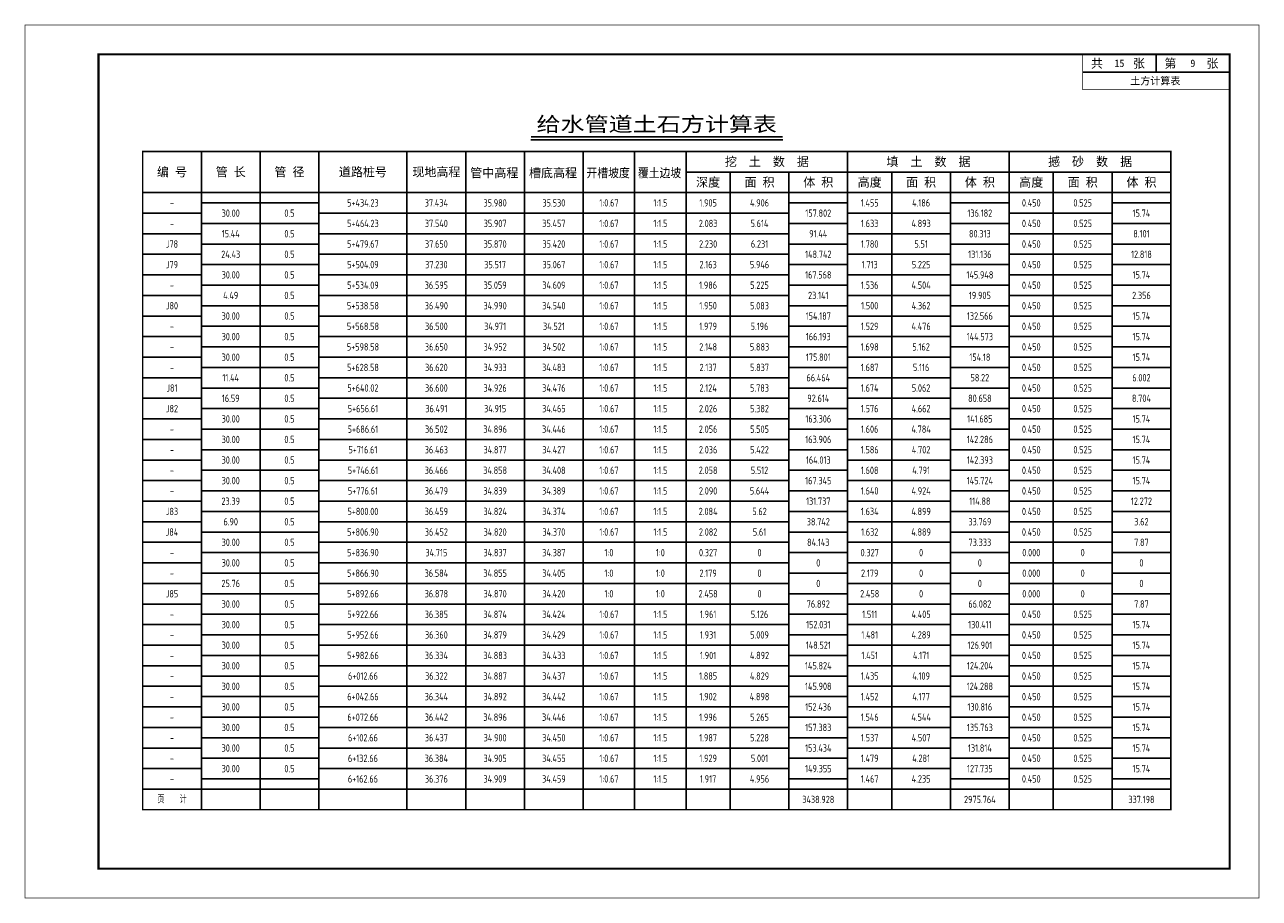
# Model space of a CAD drawing. Extents: x 336 to 6917, y 1189 to 1487.
# Tile 9 of 15: x 3856 to 4277, y 1189 to 1487. Entities that reach past the tile are written whole.
import ezdxf
from ezdxf.enums import TextEntityAlignment as Align

# ---------------------------------------------------------------- set-up
doc = ezdxf.new("R2010")
doc.units = 0
doc.layers.get('0').update_dxf_attribs({"linetype": 'CONTINUOUS'})
for name, color, linetype in [('土方_图框', 7, 'CONTINUOUS'), ('土方_土方表', 5, 'CONTINUOUS'), ('土方_土方表文字', 7, 'CONTINUOUS')]:
    doc.layers.add(name, color=color, linetype=linetype)
doc.styles.add('gpshz', font='tssdeng.shx', dxfattribs={"width": 0.7, "height": 2.5, "bigfont": 'hztxt.shx'})
doc.styles.add('仿宋_GB2312', font='txt', dxfattribs={"width": 0.7, "height": 3})
doc.styles.add('宋体', font='txt')

# ---------------------------------------------------------------- blocks, each defined once
blk = doc.blocks.new('tkx_jb')
at = {"color": 0, "linetype": 'ByBlock', "lineweight": -2}
for p, q in [((-50, 0), (0, 0)), ((-25, 0), (-25, -6)), ((-50, -6), (0, -6))]:
    blk.add_line(p, q, dxfattribs=at)
at = {"color": 0, "linetype": 'ByBlock', "lineweight": -2, "const_width": 0.25}
blk.add_lwpolyline([(0, 0), (0, -12), (-50, -12), (-50, 0)], dxfattribs=at)
at = {"color": 0, "linetype": 'ByBlock', "lineweight": -2, "style": '宋体'}
for s, p in [('共     张', (-47.19, -4.55)), ('第     张', (-22.19, -4.55))]:
    blk.add_text(s, height=3, dxfattribs=at).set_placement(p)
for tag, p in [('COUNT', (-37.5, -3)), ('PAGE', (-12.5, -3)), ('NAME', (-25.27, -8.99))]:
    blk.add_attdef(tag, text='', height=2.5, dxfattribs=at).set_placement(p, align=Align.MIDDLE_CENTER)
blk = doc.blocks.new('gsv_tfb')
at = {"color": 7, "linetype": 'ByBlock', "lineweight": -2}
blk.add_line((132.17, 227.99), (217.93, 227.99), dxfattribs=at)
at = {"color": 5, "linetype": 'ByBlock', "lineweight": -2}
for p, q in [((20, 224), (20, 0)), ((40, 224), (40, 0)), ((60, 224), (60, 0)), ((90, 224), (90, 0)), ((110, 224), (110, 0)), ((130, 224), (130, 0)), ((150, 224), (150, 0)), ((167.5, 224), (167.5, 0)), ((185, 224), (185, 0)), ((240, 224), (240, 0)), ((295, 224), (295, 0)), ((350, 217), (185, 217)), ((200, 217), (200, 0)), ((220, 217), (220, 0)), ((255, 217), (255, 0)), ((275, 217), (275, 0)), ((310, 217), (310, 0)), ((330, 217), (330, 0)), ((350, 210), (0, 210)), ((60, 206.5), (20, 206.5)), ((240, 206.5), (220, 206.5)), ((295, 206.5), (275, 206.5)), ((350, 206.5), (330, 206.5)), ((20, 203), (0, 203)), ((220, 203), (60, 203)), ((275, 203), (240, 203)), ((330, 203), (295, 203)), ((60, 199.5), (20, 199.5)), ((240, 199.5), (220, 199.5)), ((295, 199.5), (275, 199.5)), ((350, 199.5), (330, 199.5)), ((20, 196), (0, 196)), ((220, 196), (60, 196)), ((275, 196), (240, 196)), ((330, 196), (295, 196)), ((60, 192.5), (20, 192.5)), ((240, 192.5), (220, 192.5)), ((295, 192.5), (275, 192.5)), ((350, 192.5), (330, 192.5)), ((20, 189), (0, 189)), ((60, 185.5), (20, 185.5)), ((220, 189), (60, 189)), ((240, 185.5), (220, 185.5)), ((275, 189), (240, 189)), ((295, 185.5), (275, 185.5)), ((330, 189), (295, 189)), ((350, 185.5), (330, 185.5)), ((20, 182), (0, 182)), ((220, 182), (60, 182)), ((275, 182), (240, 182)), ((330, 182), (295, 182)), ((60, 178.5), (20, 178.5)), ((240, 178.5), (220, 178.5)), ((295, 178.5), (275, 178.5)), ((350, 178.5), (330, 178.5)), ((20, 175), (0, 175)), ((220, 175), (60, 175)), ((275, 175), (240, 175)), ((330, 175), (295, 175)), ((60, 171.5), (20, 171.5)), ((240, 171.5), (220, 171.5)), ((295, 171.5), (275, 171.5)), ((350, 171.5), (330, 171.5)), ((20, 168), (0, 168)), ((60, 164.5), (20, 164.5)), ((220, 168), (60, 168)), ((240, 164.5), (220, 164.5)), ((275, 168), (240, 168)), ((295, 164.5), (275, 164.5)), ((330, 168), (295, 168)), ((350, 164.5), (330, 164.5)), ((20, 161), (0, 161)), ((220, 161), (60, 161)), ((275, 161), (240, 161)), ((330, 161), (295, 161)), ((60, 157.5), (20, 157.5)), ((240, 157.5), (220, 157.5)), ((295, 157.5), (275, 157.5)), ((350, 157.5), (330, 157.5)), ((20, 154), (0, 154)), ((220, 154), (60, 154)), ((275, 154), (240, 154)), ((330, 154), (295, 154)), ((60, 150.5), (20, 150.5)), ((240, 150.5), (220, 150.5)), ((295, 150.5), (275, 150.5)), ((350, 150.5), (330, 150.5)), ((20, 147), (0, 147)), ((60, 143.5), (20, 143.5)), ((220, 147), (60, 147)), ((240, 143.5), (220, 143.5)), ((275, 147), (240, 147)), ((295, 143.5), (275, 143.5)), ((330, 147), (295, 147)), ((350, 143.5), (330, 143.5)), ((20, 140), (0, 140)), ((220, 140), (60, 140)), ((275, 140), (240, 140)), ((330, 140), (295, 140)), ((60, 136.5), (20, 136.5)), ((240, 136.5), (220, 136.5)), ((295, 136.5), (275, 136.5)), ((350, 136.5), (330, 136.5)), ((20, 133), (0, 133)), ((220, 133), (60, 133)), ((275, 133), (240, 133)), ((330, 133), (295, 133)), ((60, 129.5), (20, 129.5)), ((240, 129.5), (220, 129.5)), ((295, 129.5), (275, 129.5)), ((350, 129.5), (330, 129.5)), ((20, 126), (0, 126)), ((60, 122.5), (20, 122.5)), ((220, 126), (60, 126)), ((240, 122.5), (220, 122.5)), ((275, 126), (240, 126)), ((295, 122.5), (275, 122.5)), ((330, 126), (295, 126)), ((350, 122.5), (330, 122.5)), ((20, 119), (0, 119)), ((220, 119), (60, 119)), ((275, 119), (240, 119)), ((330, 119), (295, 119)), ((60, 115.5), (20, 115.5)), ((240, 115.5), (220, 115.5)), ((295, 115.5), (275, 115.5)), ((350, 115.5), (330, 115.5)), ((20, 112), (0, 112)), ((220, 112), (60, 112)), ((275, 112), (240, 112)), ((330, 112), (295, 112)), ((60, 108.5), (20, 108.5)), ((240, 108.5), (220, 108.5)), ((295, 108.5), (275, 108.5)), ((350, 108.5), (330, 108.5)), ((20, 105), (0, 105)), ((60, 101.5), (20, 101.5)), ((220, 105), (60, 105)), ((240, 101.5), (220, 101.5)), ((275, 105), (240, 105)), ((295, 101.5), (275, 101.5)), ((330, 105), (295, 105)), ((350, 101.5), (330, 101.5)), ((20, 98), (0, 98)), ((220, 98), (60, 98)), ((275, 98), (240, 98)), ((330, 98), (295, 98)), ((60, 94.5), (20, 94.5)), ((240, 94.5), (220, 94.5)), ((295, 94.5), (275, 94.5)), ((350, 94.5), (330, 94.5)), ((20, 91), (0, 91)), ((220, 91), (60, 91)), ((275, 91), (240, 91)), ((330, 91), (295, 91)), ((60, 87.5), (20, 87.5)), ((240, 87.5), (220, 87.5)), ((295, 87.5), (275, 87.5)), ((350, 87.5), (330, 87.5)), ((20, 84), (0, 84)), ((60, 80.5), (20, 80.5)), ((220, 84), (60, 84)), ((240, 80.5), (220, 80.5)), ((275, 84), (240, 84)), ((295, 80.5), (275, 80.5)), ((330, 84), (295, 84)), ((350, 80.5), (330, 80.5)), ((20, 77), (0, 77)), ((220, 77), (60, 77)), ((275, 77), (240, 77)), ((330, 77), (295, 77)), ((60, 73.5), (20, 73.5)), ((240, 73.5), (220, 73.5)), ((295, 73.5), (275, 73.5)), ((350, 73.5), (330, 73.5)), ((20, 70), (0, 70)), ((220, 70), (60, 70)), ((275, 70), (240, 70)), ((330, 70), (295, 70)), ((60, 66.5), (20, 66.5)), ((240, 66.5), (220, 66.5)), ((295, 66.5), (275, 66.5)), ((350, 66.5), (330, 66.5)), ((20, 63), (0, 63)), ((60, 59.5), (20, 59.5)), ((220, 63), (60, 63)), ((240, 59.5), (220, 59.5)), ((275, 63), (240, 63)), ((295, 59.5), (275, 59.5)), ((330, 63), (295, 63)), ((350, 59.5), (330, 59.5)), ((20, 56), (0, 56)), ((220, 56), (60, 56)), ((275, 56), (240, 56)), ((330, 56), (295, 56)), ((60, 52.5), (20, 52.5)), ((240, 52.5), (220, 52.5)), ((295, 52.5), (275, 52.5)), ((350, 52.5), (330, 52.5)), ((20, 49), (0, 49)), ((220, 49), (60, 49)), ((275, 49), (240, 49)), ((330, 49), (295, 49)), ((60, 45.5), (20, 45.5)), ((240, 45.5), (220, 45.5)), ((295, 45.5), (275, 45.5)), ((350, 45.5), (330, 45.5)), ((20, 42), (0, 42)), ((60, 38.5), (20, 38.5)), ((220, 42), (60, 42)), ((240, 38.5), (220, 38.5)), ((275, 42), (240, 42)), ((295, 38.5), (275, 38.5)), ((330, 42), (295, 42)), ((350, 38.5), (330, 38.5)), ((20, 35), (0, 35)), ((220, 35), (60, 35)), ((275, 35), (240, 35)), ((330, 35), (295, 35)), ((60, 31.5), (20, 31.5)), ((240, 31.5), (220, 31.5)), ((295, 31.5), (275, 31.5)), ((350, 31.5), (330, 31.5)), ((20, 28), (0, 28)), ((220, 28), (60, 28)), ((275, 28), (240, 28)), ((330, 28), (295, 28)), ((60, 24.5), (20, 24.5)), ((240, 24.5), (220, 24.5)), ((295, 24.5), (275, 24.5)), ((350, 24.5), (330, 24.5)), ((20, 21), (0, 21)), ((60, 17.5), (20, 17.5)), ((220, 21), (60, 21)), ((240, 17.5), (220, 17.5)), ((275, 21), (240, 21)), ((295, 17.5), (275, 17.5)), ((330, 21), (295, 21)), ((350, 17.5), (330, 17.5)), ((20, 14), (0, 14)), ((220, 14), (60, 14)), ((275, 14), (240, 14)), ((330, 14), (295, 14)), ((60, 10.5), (20, 10.5)), ((240, 10.5), (220, 10.5)), ((295, 10.5), (275, 10.5)), ((350, 10.5), (330, 10.5)), ((350, 7), (0, 7)), ((300, 7), (275, 7))]:
    blk.add_line(p, q, dxfattribs=at)
at = {"color": 7, "linetype": 'ByBlock', "lineweight": -2, "const_width": 0.5}
blk.add_lwpolyline([(132.17, 228.99), (217.93, 228.99)], dxfattribs=at)
at = {"color": 1, "linetype": 'ByBlock', "lineweight": -2, "const_width": 0.5}
blk.add_lwpolyline([(0, 0), (350, 0), (350, 224), (0, 224)], close=True, dxfattribs=at)
at = {"color": 7, "linetype": 'ByBlock', "lineweight": -2, "style": '仿宋_GB2312', "width": 1.2}
blk.add_text('给水管道土石方计算表', height=5, dxfattribs=at).set_placement((175, 233.38), align=Align.MIDDLE)
at = {"color": 7, "linetype": 'ByBlock', "lineweight": -2, "style": '仿宋_GB2312'}
for s, p in [('编 号', (10, 217)), ('管 长', (30, 217)), ('管 径', (50, 217)), ('道路桩号', (75, 217)), ('现地高程', (100, 217)), ('管中高程', (119.72, 216.7)), ('槽底高程', (139.72, 216.7)), ('挖  土  数  据', (212.5, 220.5)), ('填  土  数  据', (267.5, 220.5)), ('撼  砂  数  据', (322.5, 220.5)), ('深度', (192.5, 213.5)), ('面 积', (210, 213.5)), ('体 积', (230, 213.5)), ('高度', (247.5, 213.5)), ('面 积', (265, 213.5)), ('体 积', (285, 213.5)), ('高度', (302.5, 213.5)), ('面 积', (320, 213.5)), ('体 积', (340, 213.5))]:
    blk.add_text(s, height=3, dxfattribs=at).set_placement(p, align=Align.MIDDLE_CENTER)
at = {"color": 7, "linetype": 'ByBlock', "lineweight": -2, "style": '仿宋_GB2312', "width": 0.9}
for s, p in [('开槽坡度', (158.47, 216.7)), ('覆土边坡', (175.97, 216.7))]:
    blk.add_text(s, height=3, dxfattribs=at).set_placement(p, align=Align.MIDDLE_CENTER)

msp = doc.modelspace()

# ---------------------------------------------------------------- linework, layer by layer
at = {"layer": '土方_图框'}
for points, const_width in [([(3856.51, 1189.59), (4276.51, 1189.59), (4276.51, 1486.59), (3856.51, 1486.59), (3856.51, 1189.59)], 0.25), ([(3881.51, 1199.59), (4266.51, 1199.59), (4266.51, 1476.59), (3881.51, 1476.59), (3881.51, 1199.59)], 0.7)]:
    msp.add_lwpolyline(points, dxfattribs=dict(at, const_width=const_width))

# ---------------------------------------------------------------- block references
msp.add_blockref('tkx_jb', (4266.51, 1476.59), dxfattribs=at).add_auto_attribs({'NAME': '土方计算表', 'COUNT': '15', 'PAGE': '9'})
at = {"layer": '土方_土方表'}
msp.add_blockref('gsv_tfb', (3896.51, 1219.59), dxfattribs=at)

# ---------------------------------------------------------------- texts
at = {"layer": '土方_土方表文字', "style": 'gpshz', "width": 0.7}
for s, p in [('-', (3906.51, 1426.09)), ('5+434.23', (3971.51, 1426.09)), ('37.434', (3996.51, 1426.09)), ('35.980', (4016.51, 1426.09)), ('35.530', (4036.51, 1426.09)), ('1:0.67', (4055.26, 1426.09)), ('1:1.5', (4072.76, 1426.09)), ('1.905', (4089.01, 1426.09)), ('4.906', (4106.51, 1426.09)), ('1.455', (4144.01, 1426.09)), ('4.186', (4161.51, 1426.09)), ('0.450', (4199.01, 1426.09)), ('0.525', (4216.51, 1426.09)), ('30.00', (3926.51, 1422.59)), ('0.5', (3946.51, 1422.59)), ('157.802', (4126.51, 1422.59)), ('136.182', (4181.51, 1422.59)), ('15.74', (4236.51, 1422.59)), ('-', (3906.51, 1419.09)), ('15.44', (3926.51, 1415.59)), ('0.5', (3946.51, 1415.59)), ('5+464.23', (3971.51, 1419.09)), ('37.540', (3996.51, 1419.09)), ('35.907', (4016.51, 1419.09)), ('35.457', (4036.51, 1419.09)), ('1:0.67', (4055.26, 1419.09)), ('1:1.5', (4072.76, 1419.09)), ('2.083', (4089.01, 1419.09)), ('5.614', (4106.51, 1419.09)), ('91.44', (4126.51, 1415.59)), ('1.633', (4144.01, 1419.09)), ('4.893', (4161.51, 1419.09)), ('80.313', (4181.51, 1415.59)), ('0.450', (4199.01, 1419.09)), ('0.525', (4216.51, 1419.09)), ('8.101', (4236.51, 1415.59)), ('J78', (3906.51, 1412.09)), ('5+479.67', (3971.51, 1412.09)), ('37.650', (3996.51, 1412.09)), ('35.870', (4016.51, 1412.09)), ('35.420', (4036.51, 1412.09)), ('1:0.67', (4055.26, 1412.09)), ('1:1.5', (4072.76, 1412.09)), ('2.230', (4089.01, 1412.09)), ('6.231', (4106.51, 1412.09)), ('1.780', (4144.01, 1412.09)), ('5.51', (4161.51, 1412.09)), ('0.450', (4199.01, 1412.09)), ('0.525', (4216.51, 1412.09)), ('24.43', (3926.51, 1408.59)), ('0.5', (3946.51, 1408.59)), ('148.742', (4126.51, 1408.59)), ('131.136', (4181.51, 1408.59)), ('12.818', (4236.51, 1408.59)), ('J79', (3906.51, 1405.09)), ('5+504.09', (3971.51, 1405.09)), ('37.230', (3996.51, 1405.09)), ('35.517', (4016.51, 1405.09)), ('35.067', (4036.51, 1405.09)), ('1:0.67', (4055.26, 1405.09)), ('1:1.5', (4072.76, 1405.09)), ('2.163', (4089.01, 1405.09)), ('5.946', (4106.51, 1405.09)), ('1.713', (4144.01, 1405.09)), ('5.225', (4161.51, 1405.09)), ('0.450', (4199.01, 1405.09)), ('0.525', (4216.51, 1405.09)), ('30.00', (3926.51, 1401.59)), ('0.5', (3946.51, 1401.59)), ('167.568', (4126.51, 1401.59)), ('145.948', (4181.51, 1401.59)), ('15.74', (4236.51, 1401.59)), ('-', (3906.51, 1398.09)), ('4.49', (3926.51, 1394.59)), ('0.5', (3946.51, 1394.59)), ('5+534.09', (3971.51, 1398.09)), ('36.595', (3996.51, 1398.09)), ('35.059', (4016.51, 1398.09)), ('34.609', (4036.51, 1398.09)), ('1:0.67', (4055.26, 1398.09)), ('1:1.5', (4072.76, 1398.09)), ('1.986', (4089.01, 1398.09)), ('5.225', (4106.51, 1398.09)), ('23.141', (4126.51, 1394.59)), ('1.536', (4144.01, 1398.09)), ('4.504', (4161.51, 1398.09)), ('19.905', (4181.51, 1394.59)), ('0.450', (4199.01, 1398.09)), ('0.525', (4216.51, 1398.09)), ('2.356', (4236.51, 1394.59)), ('J80', (3906.51, 1391.09)), ('5+538.58', (3971.51, 1391.09)), ('36.490', (3996.51, 1391.09)), ('34.990', (4016.51, 1391.09)), ('34.540', (4036.51, 1391.09)), ('1:0.67', (4055.26, 1391.09)), ('1:1.5', (4072.76, 1391.09)), ('1.950', (4089.01, 1391.09)), ('5.083', (4106.51, 1391.09)), ('1.500', (4144.01, 1391.09)), ('4.362', (4161.51, 1391.09)), ('0.450', (4199.01, 1391.09)), ('0.525', (4216.51, 1391.09)), ('30.00', (3926.51, 1387.59)), ('0.5', (3946.51, 1387.59)), ('154.187', (4126.51, 1387.59)), ('132.566', (4181.51, 1387.59)), ('15.74', (4236.51, 1387.59)), ('-', (3906.51, 1384.09)), ('5+568.58', (3971.51, 1384.09)), ('36.500', (3996.51, 1384.09)), ('34.971', (4016.51, 1384.09)), ('34.521', (4036.51, 1384.09)), ('1:0.67', (4055.26, 1384.09)), ('1:1.5', (4072.76, 1384.09)), ('1.979', (4089.01, 1384.09)), ('5.196', (4106.51, 1384.09)), ('1.529', (4144.01, 1384.09)), ('4.476', (4161.51, 1384.09)), ('0.450', (4199.01, 1384.09)), ('0.525', (4216.51, 1384.09)), ('30.00', (3926.51, 1380.59)), ('0.5', (3946.51, 1380.59)), ('166.193', (4126.51, 1380.59)), ('144.573', (4181.51, 1380.59)), ('15.74', (4236.51, 1380.59)), ('-', (3906.51, 1377.09)), ('30.00', (3926.51, 1373.59)), ('0.5', (3946.51, 1373.59)), ('5+598.58', (3971.51, 1377.09)), ('36.650', (3996.51, 1377.09)), ('34.952', (4016.51, 1377.09)), ('34.502', (4036.51, 1377.09)), ('1:0.67', (4055.26, 1377.09)), ('1:1.5', (4072.76, 1377.09)), ('2.148', (4089.01, 1377.09)), ('5.883', (4106.51, 1377.09)), ('175.801', (4126.51, 1373.59)), ('1.698', (4144.01, 1377.09)), ('5.162', (4161.51, 1377.09)), ('154.18', (4181.51, 1373.59)), ('0.450', (4199.01, 1377.09)), ('0.525', (4216.51, 1377.09)), ('15.74', (4236.51, 1373.59)), ('5+628.58', (3971.51, 1370.09)), ('36.620', (3996.51, 1370.09)), ('34.933', (4016.51, 1370.09)), ('34.483', (4036.51, 1370.09)), ('1:0.67', (4055.26, 1370.09)), ('1:1.5', (4072.76, 1370.09)), ('2.137', (4089.01, 1370.09)), ('5.837', (4106.51, 1370.09)), ('1.687', (4144.01, 1370.09)), ('5.116', (4161.51, 1370.09)), ('0.450', (4199.01, 1370.09)), ('0.525', (4216.51, 1370.09)), ('-', (3906.51, 1370.09)), ('11.44', (3926.51, 1366.59)), ('0.5', (3946.51, 1366.59)), ('66.464', (4126.51, 1366.59)), ('58.22', (4181.51, 1366.59)), ('6.002', (4236.51, 1366.59)), ('J81', (3906.51, 1363.09)), ('5+640.02', (3971.51, 1363.09)), ('36.600', (3996.51, 1363.09)), ('34.926', (4016.51, 1363.09)), ('34.476', (4036.51, 1363.09)), ('1:0.67', (4055.26, 1363.09)), ('1:1.5', (4072.76, 1363.09)), ('2.124', (4089.01, 1363.09)), ('5.783', (4106.51, 1363.09)), ('1.674', (4144.01, 1363.09)), ('5.062', (4161.51, 1363.09)), ('0.450', (4199.01, 1363.09)), ('0.525', (4216.51, 1363.09)), ('16.59', (3926.51, 1359.59)), ('0.5', (3946.51, 1359.59)), ('92.614', (4126.51, 1359.59)), ('80.658', (4181.51, 1359.59)), ('8.704', (4236.51, 1359.59)), ('J82', (3906.51, 1356.09)), ('30.00', (3926.51, 1352.59)), ('0.5', (3946.51, 1352.59)), ('5+656.61', (3971.51, 1356.09)), ('36.491', (3996.51, 1356.09)), ('34.915', (4016.51, 1356.09)), ('34.465', (4036.51, 1356.09)), ('1:0.67', (4055.26, 1356.09)), ('1:1.5', (4072.76, 1356.09)), ('2.026', (4089.01, 1356.09)), ('5.382', (4106.51, 1356.09)), ('163.306', (4126.51, 1352.59)), ('1.576', (4144.01, 1356.09)), ('4.662', (4161.51, 1356.09)), ('141.685', (4181.51, 1352.59)), ('0.450', (4199.01, 1356.09)), ('0.525', (4216.51, 1356.09)), ('15.74', (4236.51, 1352.59)), ('5+686.61', (3971.51, 1349.09)), ('36.502', (3996.51, 1349.09)), ('34.896', (4016.51, 1349.09)), ('34.446', (4036.51, 1349.09)), ('1:0.67', (4055.26, 1349.09)), ('1:1.5', (4072.76, 1349.09)), ('2.056', (4089.01, 1349.09)), ('5.505', (4106.51, 1349.09)), ('1.606', (4144.01, 1349.09)), ('4.784', (4161.51, 1349.09)), ('0.450', (4199.01, 1349.09)), ('0.525', (4216.51, 1349.09)), ('-', (3906.51, 1349.09)), ('30.00', (3926.51, 1345.59)), ('0.5', (3946.51, 1345.59)), ('163.906', (4126.51, 1345.59)), ('142.286', (4181.51, 1345.59)), ('15.74', (4236.51, 1345.59)), ('-', (3906.51, 1342.09)), ('5+716.61', (3971.51, 1342.09)), ('36.463', (3996.51, 1342.09)), ('34.877', (4016.51, 1342.09)), ('34.427', (4036.51, 1342.09)), ('1:0.67', (4055.26, 1342.09)), ('1:1.5', (4072.76, 1342.09)), ('2.036', (4089.01, 1342.09)), ('5.422', (4106.51, 1342.09)), ('1.586', (4144.01, 1342.09)), ('4.702', (4161.51, 1342.09)), ('0.450', (4199.01, 1342.09)), ('0.525', (4216.51, 1342.09)), ('30.00', (3926.51, 1338.59)), ('0.5', (3946.51, 1338.59)), ('164.013', (4126.51, 1338.59)), ('142.393', (4181.51, 1338.59)), ('15.74', (4236.51, 1338.59)), ('-', (3906.51, 1335.09)), ('30.00', (3926.51, 1331.59)), ('0.5', (3946.51, 1331.59)), ('5+746.61', (3971.51, 1335.09)), ('36.466', (3996.51, 1335.09)), ('34.858', (4016.51, 1335.09)), ('34.408', (4036.51, 1335.09)), ('1:0.67', (4055.26, 1335.09)), ('1:1.5', (4072.76, 1335.09)), ('2.058', (4089.01, 1335.09)), ('5.512', (4106.51, 1335.09)), ('167.345', (4126.51, 1331.59)), ('1.608', (4144.01, 1335.09)), ('4.791', (4161.51, 1335.09)), ('145.724', (4181.51, 1331.59)), ('0.450', (4199.01, 1335.09)), ('0.525', (4216.51, 1335.09)), ('15.74', (4236.51, 1331.59)), ('5+776.61', (3971.51, 1328.09)), ('36.479', (3996.51, 1328.09)), ('34.839', (4016.51, 1328.09)), ('34.389', (4036.51, 1328.09)), ('1:0.67', (4055.26, 1328.09)), ('1:1.5', (4072.76, 1328.09)), ('2.090', (4089.01, 1328.09)), ('5.644', (4106.51, 1328.09)), ('1.640', (4144.01, 1328.09)), ('4.924', (4161.51, 1328.09)), ('0.450', (4199.01, 1328.09)), ('0.525', (4216.51, 1328.09)), ('-', (3906.51, 1328.09)), ('23.39', (3926.51, 1324.59)), ('0.5', (3946.51, 1324.59)), ('131.737', (4126.51, 1324.59)), ('114.88', (4181.51, 1324.59)), ('12.272', (4236.51, 1324.59)), ('J83', (3906.51, 1321.09)), ('5+800.00', (3971.51, 1321.09)), ('36.459', (3996.51, 1321.09)), ('34.824', (4016.51, 1321.09)), ('34.374', (4036.51, 1321.09)), ('1:0.67', (4055.26, 1321.09)), ('1:1.5', (4072.76, 1321.09)), ('2.084', (4089.01, 1321.09)), ('5.62', (4106.51, 1321.09)), ('1.634', (4144.01, 1321.09)), ('4.899', (4161.51, 1321.09)), ('0.450', (4199.01, 1321.09)), ('0.525', (4216.51, 1321.09)), ('6.90', (3926.51, 1317.59)), ('0.5', (3946.51, 1317.59)), ('5+806.90', (3971.51, 1314.09)), ('36.452', (3996.51, 1314.09)), ('34.820', (4016.51, 1314.09)), ('34.370', (4036.51, 1314.09)), ('1:0.67', (4055.26, 1314.09)), ('2.082', (4089.01, 1314.09)), ('5.61', (4106.51, 1314.09)), ('38.742', (4126.51, 1317.59)), ('1.632', (4144.01, 1314.09)), ('4.889', (4161.51, 1314.09)), ('33.769', (4181.51, 1317.59)), ('0.450', (4199.01, 1314.09)), ('0.525', (4216.51, 1314.09)), ('3.62', (4236.51, 1317.59)), ('J84', (3906.51, 1314.09)), ('30.00', (3926.51, 1310.59)), ('0.5', (3946.51, 1310.59)), ('1:1.5', (4072.76, 1314.09)), ('84.143', (4126.51, 1310.59)), ('73.333', (4181.51, 1310.59)), ('7.87', (4236.51, 1310.59)), ('5+836.90', (3971.51, 1307.09)), ('34.715', (3996.51, 1307.09)), ('34.837', (4016.51, 1307.09)), ('34.387', (4036.51, 1307.09)), ('1:0', (4055.26, 1307.09)), ('1:0', (4072.76, 1307.09)), ('0.327', (4089.01, 1307.09)), ('0', (4106.51, 1307.09)), ('0.327', (4144.01, 1307.09)), ('0', (4161.51, 1307.09)), ('0.000', (4199.01, 1307.09)), ('0', (4216.51, 1307.09)), ('-', (3906.51, 1307.09)), ('30.00', (3926.51, 1303.59)), ('0.5', (3946.51, 1303.59)), ('0', (4126.51, 1303.59)), ('0', (4181.51, 1303.59)), ('0', (4236.51, 1303.59)), ('-', (3906.51, 1300.09)), ('5+866.90', (3971.51, 1300.09)), ('36.584', (3996.51, 1300.09)), ('34.855', (4016.51, 1300.09)), ('34.405', (4036.51, 1300.09)), ('1:0', (4055.26, 1300.09)), ('1:0', (4072.76, 1300.09)), ('2.179', (4089.01, 1300.09)), ('0', (4106.51, 1300.09)), ('2.179', (4144.01, 1300.09)), ('0', (4161.51, 1300.09)), ('0.000', (4199.01, 1300.09)), ('0', (4216.51, 1300.09)), ('J85', (3906.51, 1293.09)), ('25.76', (3926.51, 1296.59)), ('0.5', (3946.51, 1296.59)), ('5+892.66', (3971.51, 1293.09)), ('36.878', (3996.51, 1293.09)), ('34.870', (4016.51, 1293.09)), ('34.420', (4036.51, 1293.09)), ('1:0', (4055.26, 1293.09)), ('1:0', (4072.76, 1293.09)), ('2.458', (4089.01, 1293.09)), ('0', (4106.51, 1293.09)), ('0', (4126.51, 1296.59)), ('2.458', (4144.01, 1293.09)), ('0', (4161.51, 1293.09)), ('0', (4181.51, 1296.59)), ('0.000', (4199.01, 1293.09)), ('0', (4216.51, 1293.09)), ('0', (4236.51, 1296.59)), ('30.00', (3926.51, 1289.59)), ('0.5', (3946.51, 1289.59)), ('76.892', (4126.51, 1289.59)), ('66.082', (4181.51, 1289.59)), ('7.87', (4236.51, 1289.59)), ('5+922.66', (3971.51, 1286.09)), ('36.385', (3996.51, 1286.09)), ('34.874', (4016.51, 1286.09)), ('34.424', (4036.51, 1286.09)), ('1:0.67', (4055.26, 1286.09)), ('1:1.5', (4072.76, 1286.09)), ('1.961', (4089.01, 1286.09)), ('5.126', (4106.51, 1286.09)), ('1.511', (4144.01, 1286.09)), ('4.405', (4161.51, 1286.09)), ('0.450', (4199.01, 1286.09)), ('0.525', (4216.51, 1286.09)), ('-', (3906.51, 1286.09)), ('30.00', (3926.51, 1282.59)), ('0.5', (3946.51, 1282.59)), ('152.031', (4126.51, 1282.59)), ('130.411', (4181.51, 1282.59)), ('15.74', (4236.51, 1282.59)), ('-', (3906.51, 1279.09)), ('5+952.66', (3971.51, 1279.09)), ('36.360', (3996.51, 1279.09)), ('34.879', (4016.51, 1279.09)), ('34.429', (4036.51, 1279.09)), ('1:0.67', (4055.26, 1279.09)), ('1:1.5', (4072.76, 1279.09)), ('1.931', (4089.01, 1279.09)), ('5.009', (4106.51, 1279.09)), ('1.481', (4144.01, 1279.09)), ('4.289', (4161.51, 1279.09)), ('0.450', (4199.01, 1279.09)), ('0.525', (4216.51, 1279.09)), ('30.00', (3926.51, 1275.59)), ('0.5', (3946.51, 1275.59)), ('5+982.66', (3971.51, 1272.09)), ('36.334', (3996.51, 1272.09)), ('34.883', (4016.51, 1272.09)), ('34.433', (4036.51, 1272.09)), ('1:0.67', (4055.26, 1272.09)), ('1.901', (4089.01, 1272.09)), ('4.892', (4106.51, 1272.09)), ('148.521', (4126.51, 1275.59)), ('126.901', (4181.51, 1275.59)), ('0.450', (4199.01, 1272.09)), ('0.525', (4216.51, 1272.09)), ('15.74', (4236.51, 1275.59)), ('-', (3906.51, 1272.09)), ('30.00', (3926.51, 1268.59)), ('0.5', (3946.51, 1268.59)), ('1:1.5', (4072.76, 1272.09)), ('145.824', (4126.51, 1268.59)), ('1.451', (4144.01, 1272.09)), ('4.171', (4161.51, 1272.09)), ('124.204', (4181.51, 1268.59)), ('15.74', (4236.51, 1268.59)), ('6+012.66', (3971.51, 1265.09)), ('36.322', (3996.51, 1265.09)), ('34.887', (4016.51, 1265.09)), ('34.437', (4036.51, 1265.09)), ('1:0.67', (4055.26, 1265.09)), ('1:1.5', (4072.76, 1265.09)), ('1.885', (4089.01, 1265.09)), ('4.829', (4106.51, 1265.09)), ('1.435', (4144.01, 1265.09)), ('4.109', (4161.51, 1265.09)), ('0.450', (4199.01, 1265.09)), ('0.525', (4216.51, 1265.09)), ('-', (3906.51, 1265.09)), ('30.00', (3926.51, 1261.59)), ('0.5', (3946.51, 1261.59)), ('145.908', (4126.51, 1261.59)), ('124.288', (4181.51, 1261.59)), ('15.74', (4236.51, 1261.59)), ('-', (3906.51, 1258.09)), ('6+042.66', (3971.51, 1258.09)), ('36.344', (3996.51, 1258.09)), ('34.892', (4016.51, 1258.09)), ('34.442', (4036.51, 1258.09)), ('1:0.67', (4055.26, 1258.09)), ('1:1.5', (4072.76, 1258.09)), ('1.902', (4089.01, 1258.09)), ('4.898', (4106.51, 1258.09)), ('1.452', (4144.01, 1258.09)), ('4.177', (4161.51, 1258.09)), ('0.450', (4199.01, 1258.09)), ('0.525', (4216.51, 1258.09)), ('30.00', (3926.51, 1254.59)), ('0.5', (3946.51, 1254.59)), ('6+072.66', (3971.51, 1251.09)), ('36.442', (3996.51, 1251.09)), ('34.896', (4016.51, 1251.09)), ('34.446', (4036.51, 1251.09)), ('1:0.67', (4055.26, 1251.09)), ('1.996', (4089.01, 1251.09)), ('5.265', (4106.51, 1251.09)), ('152.436', (4126.51, 1254.59)), ('1.546', (4144.01, 1251.09)), ('130.816', (4181.51, 1254.59)), ('0.450', (4199.01, 1251.09)), ('0.525', (4216.51, 1251.09)), ('15.74', (4236.51, 1254.59)), ('-', (3906.51, 1251.09)), ('30.00', (3926.51, 1247.59)), ('0.5', (3946.51, 1247.59)), ('1:1.5', (4072.76, 1251.09)), ('157.383', (4126.51, 1247.59)), ('4.544', (4161.51, 1251.09)), ('135.763', (4181.51, 1247.59)), ('15.74', (4236.51, 1247.59)), ('6+102.66', (3971.51, 1244.09)), ('36.437', (3996.51, 1244.09)), ('34.900', (4016.51, 1244.09)), ('34.450', (4036.51, 1244.09)), ('1:0.67', (4055.26, 1244.09)), ('1:1.5', (4072.76, 1244.09)), ('1.987', (4089.01, 1244.09)), ('5.228', (4106.51, 1244.09)), ('1.537', (4144.01, 1244.09)), ('4.507', (4161.51, 1244.09)), ('0.450', (4199.01, 1244.09)), ('0.525', (4216.51, 1244.09)), ('-', (3906.51, 1244.09)), ('30.00', (3926.51, 1240.59)), ('0.5', (3946.51, 1240.59)), ('153.434', (4126.51, 1240.59)), ('131.814', (4181.51, 1240.59)), ('15.74', (4236.51, 1240.59)), ('-', (3906.51, 1237.09)), ('6+132.66', (3971.51, 1237.09)), ('36.384', (3996.51, 1237.09)), ('34.905', (4016.51, 1237.09)), ('34.455', (4036.51, 1237.09)), ('1:0.67', (4055.26, 1237.09)), ('1:1.5', (4072.76, 1237.09)), ('1.929', (4089.01, 1237.09)), ('5.001', (4106.51, 1237.09)), ('1.479', (4144.01, 1237.09)), ('4.281', (4161.51, 1237.09)), ('0.450', (4199.01, 1237.09)), ('0.525', (4216.51, 1237.09)), ('30.00', (3926.51, 1233.59)), ('0.5', (3946.51, 1233.59)), ('6+162.66', (3971.51, 1230.09)), ('36.376', (3996.51, 1230.09)), ('34.909', (4016.51, 1230.09)), ('34.459', (4036.51, 1230.09)), ('1:0.67', (4055.26, 1230.09)), ('1:1.5', (4072.76, 1230.09)), ('1.917', (4089.01, 1230.09)), ('4.956', (4106.51, 1230.09)), ('149.355', (4126.51, 1233.59)), ('1.467', (4144.01, 1230.09)), ('4.235', (4161.51, 1230.09)), ('127.735', (4181.51, 1233.59)), ('0.450', (4199.01, 1230.09)), ('0.525', (4216.51, 1230.09)), ('15.74', (4236.51, 1233.59)), ('-', (3906.51, 1230.09)), ('页    计', (3906.51, 1223.09)), ('3438.928', (4126.51, 1223.09)), ('2975.764', (4181.51, 1223.09)), ('337.198', (4236.51, 1223.09))]:
    msp.add_text(s, height=2.5, dxfattribs=at).set_placement(p, align=Align.MIDDLE_CENTER)

doc.saveas('drawing.dxf')
